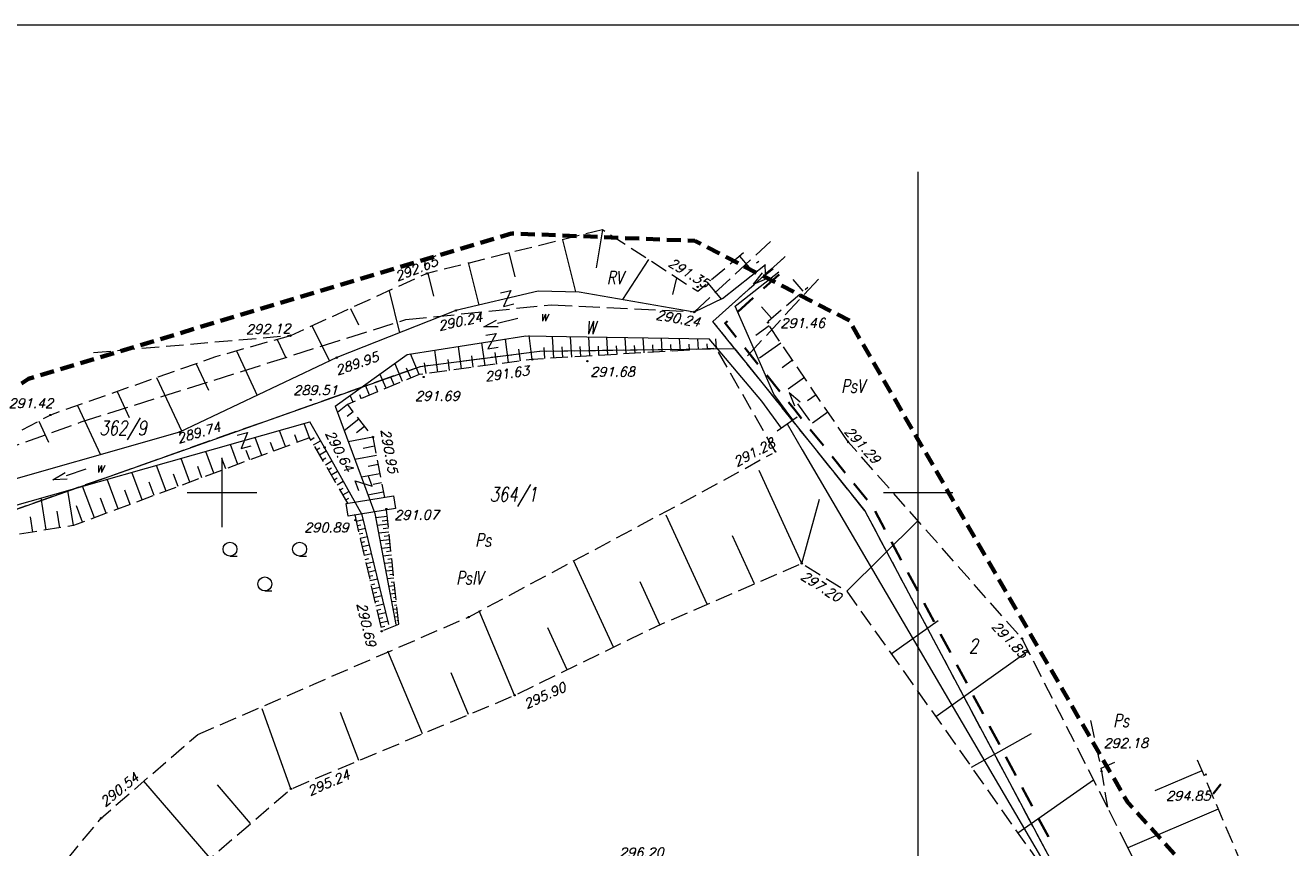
# Model space of a CAD drawing. Header units: metres. Extents: x 7477803 to 7478145, y 5500698 to 5500984.
# Tile 39 of 42: x 7477936 to 7478027, y 5500924 to 5500984. Entities that reach past the tile are written whole.
import ezdxf
from ezdxf.enums import TextEntityAlignment as Align

# ---------------------------------------------------------------- set-up
doc = ezdxf.new("R2010")
doc.units = ezdxf.units.M
doc.header["$MEASUREMENT"] = 0
for name, pattern in [('EGBK02', [2, 1.5, -0.5]), ('EGBU01', [1, 0.5, -0.5]), ('l215_500', [2.5, 1.5, -0.4125, 0.175, -0.4125]), ('l217_500', [2, 1.5, -0.5]), ('l218_500', [1, 0.5, -0.5]), ('l641_500', [1.5, 1, -0.5]), ('l823_500', [1.75, 1.25, -0.5])]:
    doc.linetypes.add(name, pattern=pattern)
for name, color, linetype, lineweight in [('203-Punkt załamania granicy działki nie stabilizowany', 7, 'Continuous', 13), ('gr_dzialki', 7, 'Continuous', 18), ('gr_klasy', 7, 'l217_500', 18), ('gr_uzytek', 7, 'l218_500', 18), ('k', 7, 'Continuous', 18), ('most_drewniany', 7, 'Continuous', 18), ('nazwa_cieku', 7, 'Continuous', 18), ('nr_dzialki', 7, 'Continuous', 18), ('opis_klasy', 7, 'Continuous', 18), ('opis_uzytek', 7, 'Continuous', 18), ('pkt_wys', 7, 'Continuous', 18), ('pob_gr_obrebu', 7, 'Continuous', 35), ('przehaczenie', 7, 'Continuous', 18), ('robocza11', 7, 'Continuous', 18), ('robocza49', 7, 'Continuous', 18), ('rzeka', 7, 'Continuous', 18), ('skarp_wypel', 7, 'Continuous', 18), ('skarpa_gora', 7, 'l823_500', 18), ('warst_pogrub', 7, 'Continuous', 35), ('zakresy', 7, 'l215_500', 70), ('zielen', 7, 'Continuous', 18)]:
    doc.layers.add(name, color=color, linetype=linetype, lineweight=lineweight)
doc.styles.get("Standard").update_dxf_attribs({"font": 'txt.shx', "width": 0.75})
doc.styles.add('Style-ITALIC_1250', font='ITALIC_1250.shx')

# ---------------------------------------------------------------- blocks, each defined once
blk = doc.blocks.new('203')
at = {"linetype": 'Continuous', "lineweight": 13}
h = blk.add_hatch(color=0, dxfattribs=at)
edge = h.paths.add_edge_path()
edge.add_arc((0, 0), 0.045, 0, 360)
blk = doc.blocks.new('993')
at = {"layer": 'nazwa_cieku', "color": 134, "linetype": 'Continuous', "lineweight": 18}
for p, q in [((0, 0), (1.5, 0)), ((1.5, 0.25), (2.5, 0)), ((2.5, 0), (1.5, -0.25))]:
    blk.add_line(p, q, dxfattribs=at)
blk = doc.blocks.new('993_5')
at = {"layer": 'nazwa_cieku', "color": 134, "linetype": 'Continuous', "lineweight": 18}
for p, q in [((1.5, 0), (0, 0)), ((2.5, 0), (1.5, 0.25)), ((2.5, 0), (1.5, -0.25))]:
    blk.add_line(p, q, dxfattribs=at)
blk = doc.blocks.new('684_5')
at = {"layer": 'rzeka', "color": 134, "linetype": 'Continuous', "lineweight": 18, "flags": 128}
blk.add_lwpolyline([(0, -0.88), (0, 0.88)], dxfattribs=at)
blk = doc.blocks.new('801_3')
at = {"layer": 'pkt_wys', "linetype": 'Continuous', "lineweight": 18}
h = blk.add_hatch(color=8, dxfattribs=at)
edge = h.paths.add_edge_path()
edge.add_arc((0, 0), 0.045, 0, 360)
at = {"layer": 'pkt_wys', "color": 7, "linetype": 'Continuous', "lineweight": 18}
blk.add_circle((0, 0), 0.045, dxfattribs=at)
blk = doc.blocks.new('941_5')
at = {"layer": 'zielen', "color": 7, "linetype": 'Continuous', "lineweight": 18}
for p, q in [((-2.5, 0.46), (-2, 0.46)), ((2.5, 0.46), (3, 0.46)), ((0, -2.04), (0.5, -2.04))]:
    blk.add_line(p, q, dxfattribs=at)
for centre in [(-2.503, 0.963), (2.497, 0.963), (-0.003, -1.537)]:
    blk.add_circle(centre, 0.5, dxfattribs=at)
blk = doc.blocks.new('801_5')
at = {"layer": 'pkt_wys', "linetype": 'Continuous', "lineweight": 18}
h = blk.add_hatch(color=254, dxfattribs=at)
edge = h.paths.add_edge_path()
edge.add_arc((0, 0), 0.05, 0, 360)
at = {"layer": 'pkt_wys', "color": 7, "linetype": 'Continuous', "lineweight": 18}
blk.add_circle((0, 0), 0.05, dxfattribs=at)
blk = doc.blocks.new('991_5_1')
at = {"layer": 'przehaczenie', "color": 7, "linetype": 'Continuous', "lineweight": 18, "flags": 128}
blk.add_lwpolyline([(-0.38, 0.5), (0.38, 0.5), (-0.38, -0.5), (0.38, -0.5)], dxfattribs=at)

msp = doc.modelspace()

# ---------------------------------------------------------------- hatches: boundary and pattern name
at = {"layer": 'pkt_wys', "linetype": 'Continuous', "lineweight": 18}
for points in [[(7477994.997, 5500953.613, 1.692498), (7477994.915, 5500953.642), (7477994.964, 5500953.65)], [(7477994.997, 5500953.613), (7477994.964, 5500953.65), (7477994.915, 5500953.642, 0.590843)], [(7477989.794, 5500952.919, 0.751371), (7477989.7, 5500952.938), (7477989.745, 5500952.915)]]:
    msp.add_hatch(color=254, dxfattribs=at).paths.add_polyline_path(points)

# ---------------------------------------------------------------- linework, layer by layer
at = {"layer": 'gr_dzialki', "color": 96, "linetype": 'Continuous', "lineweight": 18, "flags": 128}
for points in [[(7477990.325, 5500966.847), (7477985.26, 5500962.28)], [(7477986.83, 5500960.33), (7477985.26, 5500962.28)], [(7477972.79, 5500960.13), (7477964.22, 5500959.04)], [(7477986.83, 5500960.33), (7477972.79, 5500960.13)], [(7477986.83, 5500960.33), (7477996.18, 5500948.69)], [(7477964.22, 5500959.04), (7477931.54, 5500947.49)], [(7477996.18, 5500948.69), (7478011.06, 5500920.71)]]:
    msp.add_lwpolyline(points, dxfattribs=at)
at = {"layer": 'gr_klasy', "color": 96, "linetype": 'EGBK02', "lineweight": 18, "flags": 128}
for points in [[(7477983.93, 5500962.98), (7477989.394, 5500968.04)], [(7477992.835, 5500965.322), (7477987.47, 5500959.53)], [(7477963.19, 5500962.42), (7477973.64, 5500963.49)], [(7477973.64, 5500963.49), (7477983.93, 5500962.98)], [(7477939.89, 5500955.07), (7477963.19, 5500962.42)], [(7477972.79, 5500960.13), (7477964.22, 5500959.04)], [(7477986.83, 5500960.33), (7477972.79, 5500960.13)], [(7477987.47, 5500959.53), (7477986.83, 5500960.33)], [(7477996.18, 5500948.69), (7477987.47, 5500959.53)], [(7477964.22, 5500959.04), (7477931.54, 5500947.49)], [(7477930.25, 5500951.63), (7477939.89, 5500955.07)], [(7478011.06, 5500920.71), (7477996.18, 5500948.69)]]:
    msp.add_lwpolyline(points, dxfattribs=at)
at = {"layer": 'gr_uzytek', "color": 96, "linetype": 'EGBU01', "lineweight": 18, "flags": 128}
msp.add_lwpolyline([(7477986.83, 5500960.33), (7477985.26, 5500962.28), (7477990.655, 5500967.144)], dxfattribs=at)
at = {"layer": 'k', "color": 24, "linetype": 'Continuous', "lineweight": 18}
for p, q in [((7477990.592, 5500954.926), (7477991.676, 5500953.076)), ((7477991.676, 5500953.076), (7478020.436, 5500903.997))]:
    msp.add_line(p, q, dxfattribs=at)
at = {"layer": 'most_drewniany', "color": 7, "linetype": 'Continuous', "lineweight": 18, "flags": 128}
msp.add_lwpolyline([(7477958.914, 5500949.211), (7477962.316, 5500949.762), (7477962.465, 5500948.842), (7477959.063, 5500948.291), (7477958.914, 5500949.211)], close=True, dxfattribs=at)
at = {"layer": 'nazwa_cieku', "color": 134, "linetype": 'Continuous', "lineweight": 18}
for p, q in [((7477988.182, 5500964.963), (7477988.816, 5500965.776)), ((7477988.97, 5500965.579), (7477989.596, 5500966.069)), ((7477988.182, 5500964.963), (7477989.124, 5500965.382))]:
    msp.add_line(p, q, dxfattribs=at)
at = {"layer": 'pkt_wys', "color": 7, "linetype": 'Continuous', "lineweight": 18, "flags": 128}
for points in [[(7477994.997, 5500953.613, 1.692498), (7477994.915, 5500953.642), (7477994.964, 5500953.65), (7477994.997, 5500953.613)], [(7477994.997, 5500953.613), (7477994.964, 5500953.65), (7477994.915, 5500953.642, 0.590843), (7477994.997, 5500953.613)], [(7477989.794, 5500952.919, 0.751371), (7477989.7, 5500952.938), (7477989.745, 5500952.915), (7477989.794, 5500952.919)]]:
    msp.add_lwpolyline(points, format="xyb", close=True, dxfattribs=at)
at = {"layer": 'pob_gr_obrebu', "color": 7, "linetype": 'Continuous', "lineweight": 35}
for p, q in [((7477990.013, 5500965.654), (7477988.898, 5500964.65)), ((7477988.155, 5500963.98), (7477987.041, 5500962.976)), ((7477987.555, 5500960.383), (7477988.495, 5500959.214)), ((7477989.122, 5500958.435), (7477990.061, 5500957.266)), ((7477990.688, 5500956.486), (7477991.13, 5500955.936)), ((7477991.13, 5500955.936), (7477991.628, 5500955.317)), ((7477992.254, 5500954.538), (7477993.194, 5500953.369)), ((7477993.821, 5500952.59), (7477994.761, 5500951.421)), ((7477995.387, 5500950.641), (7477996.327, 5500949.472)), ((7477996.913, 5500948.665), (7477997.617, 5500947.341)), ((7477998.086, 5500946.458), (7477998.79, 5500945.134)), ((7477999.26, 5500944.251), (7477999.964, 5500942.926)), ((7478000.434, 5500942.043), (7478001.138, 5500940.719)), ((7478001.607, 5500939.836), (7478002.312, 5500938.512)), ((7478002.781, 5500937.629), (7478003.485, 5500936.304)), ((7478003.955, 5500935.421), (7478004.659, 5500934.097)), ((7478005.128, 5500933.214), (7478005.833, 5500931.89)), ((7478006.302, 5500931.007), (7478007.006, 5500929.682)), ((7478007.476, 5500928.799), (7478008.18, 5500927.475)), ((7478008.649, 5500926.592), (7478009.354, 5500925.267))]:
    msp.add_line(p, q, dxfattribs=at)
at = {"layer": 'pob_gr_obrebu', "color": 7, "linetype": 'Continuous', "lineweight": 35, "flags": 128}
msp.add_lwpolyline([(7477986.298, 5500962.306), (7477986.13, 5500962.155), (7477986.928, 5500961.162)], dxfattribs=at)
at = {"layer": 'przehaczenie', "color": 7, "linetype": 'Continuous', "lineweight": 18, "flags": 128}
for points in [[(7477988.382, 5500966.499), (7477988.545, 5500966.628)], [(7477988.989, 5500966.391), (7477989.002, 5500965.715), (7477989.509, 5500966.115)]]:
    msp.add_lwpolyline(points, dxfattribs=at)
at = {"layer": 'robocza11', "color": 7, "linetype": 'Continuous', "lineweight": 18, "flags": 128}
msp.add_lwpolyline([(7478014.996, 5500697.565), (7478144.729, 5500697.565), (7478144.729, 5500983.565), (7477803.256, 5500983.565), (7477803.256, 5500697.565), (7478010.821, 5500697.565), (7478014.996, 5500697.565)], close=True, dxfattribs=at)
at = {"layer": 'robocza49', "color": 7, "linetype": 'Continuous', "lineweight": 13}
for p, q in [((7478000, 5500750), (7478000, 5500973.047)), ((7477950, 5500947.5), (7477950, 5500952.5)), ((7477947.5, 5500950), (7477952.5, 5500950)), ((7477997.5, 5500950), (7478000, 5500950)), ((7478000, 5500950), (7478002.5, 5500950))]:
    msp.add_line(p, q, dxfattribs=at)
at = {"layer": 'rzeka', "color": 134, "linetype": 'Continuous', "lineweight": 18, "flags": 128}
for points in [[(7477985.943, 5500963.933), (7477989.027, 5500966.371)], [(7477986.866, 5500963.388), (7477989.991, 5500965.859)], [(7477985.943, 5500963.933), (7477983.914, 5500962.968), (7477975.662, 5500964.399), (7477972.702, 5500964.466), (7477966.794, 5500963.08), (7477958.237, 5500959.69)], [(7477990.994, 5500955.223), (7477989.636, 5500957.056), (7477986.866, 5500963.388)], [(7477958.121, 5500956.2), (7477963.297, 5500959.926), (7477971.826, 5500961.245), (7477984.996, 5500961.04)], [(7477990.191, 5500954.628), (7477988.765, 5500956.552), (7477984.996, 5500961.04)], [(7477958.237, 5500959.69), (7477946.953, 5500954.328), (7477932.158, 5500950.132), (7477925.095, 5500947.293), (7477916.965, 5500936.975), (7477910.703, 5500929.638)], [(7477958.121, 5500956.2), (7477960.969, 5500948.493), (7477962.478, 5500940.525)], [(7477911.562, 5500928.703), (7477916.53, 5500935.088), (7477922.899, 5500943.86), (7477925.22, 5500946.888), (7477929.451, 5500947.469), (7477956.302, 5500955.068)], [(7477961.988, 5500940.514), (7477960.07, 5500948.392), (7477957.364, 5500953.239), (7477956.302, 5500955.068)]]:
    msp.add_lwpolyline(points, dxfattribs=at)
at = {"layer": 'skarp_wypel', "color": 7, "linetype": 'Continuous', "lineweight": 18}
for p, q in [((7477977.317, 5500968.871), (7477976.87, 5500966.13)), ((7477974.444, 5500968.156), (7477975.377, 5500964.406)), ((7477967.676, 5500966.523), (7477968.439, 5500963.466)), ((7477970.587, 5500967.249), (7477971.027, 5500965.485)), ((7477980.619, 5500966.734), (7477978.76, 5500963.862)), ((7477987.169, 5500966.987), (7477987.864, 5500966.167)), ((7477964.776, 5500965.751), (7477965.186, 5500964.109)), ((7477982.649, 5500965.421), (7477982.346, 5500964.221)), ((7477984.881, 5500965.046), (7477985.873, 5500963.878)), ((7477991.741, 5500964.467), (7477991.02, 5500965.311)), ((7477961.998, 5500964.496), (7477962.751, 5500961.478)), ((7477959.222, 5500963.23), (7477959.802, 5500962.043)), ((7477989.459, 5500962.519), (7477988.755, 5500963.345)), ((7477956.446, 5500961.964), (7477957.729, 5500959.449)), ((7477989.301, 5500961.982), (7477988.331, 5500961.29)), ((7477953.956, 5500960.995), (7477954.571, 5500959.681)), ((7477970.583, 5500959.339), (7477970.358, 5500961.018)), ((7477972.277, 5500959.566), (7477972.048, 5500961.28)), ((7477973.823, 5500959.657), (7477973.73, 5500961.215)), ((7477975.122, 5500959.734), (7477975.035, 5500961.195)), ((7477976.421, 5500959.811), (7477976.34, 5500961.175)), ((7477977.721, 5500959.888), (7477977.645, 5500961.154)), ((7477979.02, 5500959.965), (7477978.951, 5500961.134)), ((7477980.319, 5500960.042), (7477980.256, 5500961.114)), ((7477981.619, 5500960.119), (7477981.561, 5500961.093)), ((7477982.918, 5500960.196), (7477982.866, 5500961.073)), ((7477984.217, 5500960.273), (7477984.171, 5500961.052)), ((7477985.517, 5500960.35), (7477985.476, 5500961.032)), ((7477951.031, 5500960.167), (7477952.525, 5500956.976)), ((7477965.498, 5500958.658), (7477965.287, 5500960.234)), ((7477967.193, 5500958.885), (7477966.977, 5500960.495)), ((7477968.888, 5500959.112), (7477968.667, 5500960.757)), ((7477969.735, 5500959.225), (7477969.624, 5500960.054)), ((7477971.43, 5500959.452), (7477971.316, 5500960.299)), ((7477973.173, 5500959.619), (7477973.125, 5500960.429)), ((7477974.472, 5500959.696), (7477974.427, 5500960.458)), ((7477975.772, 5500959.773), (7477975.729, 5500960.486)), ((7477977.071, 5500959.85), (7477977.031, 5500960.515)), ((7477978.37, 5500959.927), (7477978.334, 5500960.543)), ((7477979.67, 5500960.004), (7477979.636, 5500960.572)), ((7477980.969, 5500960.081), (7477980.938, 5500960.6)), ((7477982.268, 5500960.158), (7477982.24, 5500960.629)), ((7477983.568, 5500960.235), (7477983.542, 5500960.657)), ((7477984.867, 5500960.312), (7477984.845, 5500960.686)), ((7477990.139, 5500960.737), (7477988.606, 5500959.644)), ((7477948.146, 5500959.255), (7477949.038, 5500957.348)), ((7477962.964, 5500957.981), (7477962.415, 5500959.291)), ((7477964.149, 5500958.477), (7477963.527, 5500959.961)), ((7477964.65, 5500958.544), (7477964.546, 5500959.32)), ((7477966.345, 5500958.771), (7477966.239, 5500959.565)), ((7477968.04, 5500958.998), (7477967.931, 5500959.81)), ((7477990.983, 5500959.497), (7477990.243, 5500958.969)), ((7477945.302, 5500958.254), (7477947.118, 5500954.375)), ((7477961.779, 5500957.485), (7477961.345, 5500958.521)), ((7477962.371, 5500957.733), (7477962.135, 5500958.297)), ((7477963.556, 5500958.229), (7477963.259, 5500958.937)), ((7477991.828, 5500958.257), (7477990.652, 5500957.418)), ((7477960.594, 5500956.988), (7477960.275, 5500957.751)), ((7477961.187, 5500957.236), (7477961.011, 5500957.656)), ((7477942.458, 5500957.253), (7477943.333, 5500955.385)), ((7477959.409, 5500956.492), (7477959.205, 5500956.98)), ((7477960.002, 5500956.74), (7477959.886, 5500957.016)), ((7477992.672, 5500957.017), (7477992.056, 5500956.577)), ((7477939.614, 5500956.252), (7477941.269, 5500952.716)), ((7477959.001, 5500956.321), (7477958.284, 5500955.759)), ((7477959.413, 5500955.795), (7477958.997, 5500955.47)), ((7477993.516, 5500955.776), (7477992.407, 5500954.985)), ((7477936.829, 5500955.125), (7477937.537, 5500953.614)), ((7477956.284, 5500953.938), (7477955.905, 5500954.956)), ((7477959.825, 5500955.27), (7477958.77, 5500954.443)), ((7477960.237, 5500954.744), (7477959.651, 5500954.284)), ((7477952.849, 5500952.661), (7477952.368, 5500953.955)), ((7477954.566, 5500953.3), (7477954.136, 5500954.455)), ((7477955.425, 5500953.619), (7477955.226, 5500954.155)), ((7477956.366, 5500953.797), (7477956.615, 5500953.943)), ((7477956.577, 5500953.437), (7477957.063, 5500953.721)), ((7477960.833, 5500953.983), (7477959.064, 5500953.649)), ((7477949.415, 5500951.384), (7477948.831, 5500952.954)), ((7477951.132, 5500952.022), (7477950.599, 5500953.454)), ((7477951.99, 5500952.342), (7477951.739, 5500953.017)), ((7477953.708, 5500952.98), (7477953.483, 5500953.586)), ((7477956.788, 5500953.076), (7477957.03, 5500953.218)), ((7477956.999, 5500952.716), (7477957.473, 5500952.994)), ((7477960.958, 5500953.323), (7477960.147, 5500953.17)), ((7477945.98, 5500950.106), (7477945.294, 5500951.953)), ((7477947.697, 5500950.745), (7477947.062, 5500952.453)), ((7477948.556, 5500951.064), (7477948.253, 5500951.879)), ((7477950.273, 5500951.703), (7477949.996, 5500952.448)), ((7477957.21, 5500952.356), (7477957.446, 5500952.494)), ((7477957.421, 5500951.995), (7477957.883, 5500952.266)), ((7477961.083, 5500952.663), (7477959.536, 5500952.371)), ((7477961.208, 5500952.004), (7477960.505, 5500951.871)), ((7477942.546, 5500948.829), (7477941.756, 5500950.952)), ((7477944.263, 5500949.468), (7477943.525, 5500951.452)), ((7477946.839, 5500950.426), (7477946.51, 5500951.31)), ((7477957.631, 5500951.635), (7477957.861, 5500951.77)), ((7477957.842, 5500951.275), (7477958.294, 5500951.539)), ((7477958.053, 5500950.914), (7477958.277, 5500951.045)), ((7477961.333, 5500951.344), (7477960.009, 5500951.093)), ((7477991.643, 5500944.907), (7477988.576, 5500951.587)), ((7477939.32, 5500947.63), (7477938.917, 5500950.148)), ((7477940.829, 5500948.191), (7477939.988, 5500950.451)), ((7477943.404, 5500949.148), (7477943.024, 5500950.171)), ((7477945.122, 5500949.787), (7477944.767, 5500950.741)), ((7477958.264, 5500950.554), (7477958.704, 5500950.812)), ((7477958.475, 5500950.194), (7477958.693, 5500950.321)), ((7477958.686, 5500949.833), (7477959.115, 5500950.084)), ((7477961.582, 5500950.024), (7477960.481, 5500949.816)), ((7477961.457, 5500950.684), (7477960.863, 5500950.571)), ((7477937.377, 5500947.318), (7477937.01, 5500949.608)), ((7477941.687, 5500948.51), (7477941.281, 5500949.602)), ((7477958.897, 5500949.473), (7477959.108, 5500949.597)), ((7477991.643, 5500944.907), (7477992.908, 5500949.513)), ((7477936.405, 5500947.163), (7477936.232, 5500948.243)), ((7477938.349, 5500947.474), (7477938.158, 5500948.666)), ((7477939.97, 5500947.871), (7477939.538, 5500949.033)), ((7477961.868, 5500948.271), (7477961.029, 5500948.181)), ((7477984.844, 5500941.971), (7477981.9, 5500948.383)), ((7477959.636, 5500947.934), (7477960.152, 5500948.054)), ((7477959.706, 5500947.63), (7477959.966, 5500947.69)), ((7477959.777, 5500947.326), (7477960.3, 5500947.448)), ((7477961.927, 5500947.717), (7477961.132, 5500947.633)), ((7477961.897, 5500947.994), (7477961.493, 5500947.951)), ((7477961.956, 5500947.44), (7477961.574, 5500947.4)), ((7477994.866, 5500942.92), (7477999.985, 5500947.965)), ((7477959.847, 5500947.022), (7477960.111, 5500947.083)), ((7477959.918, 5500946.718), (7477960.447, 5500946.841)), ((7477959.988, 5500946.415), (7477960.255, 5500946.476)), ((7477961.985, 5500947.163), (7477961.236, 5500947.084)), ((7477962.044, 5500946.61), (7477961.34, 5500946.535)), ((7477962.015, 5500946.887), (7477961.655, 5500946.848)), ((7477988.244, 5500943.439), (7477986.657, 5500946.895)), ((7477960.059, 5500946.111), (7477960.595, 5500946.235)), ((7477960.129, 5500945.807), (7477960.399, 5500945.87)), ((7477960.2, 5500945.503), (7477960.743, 5500945.629)), ((7477962.103, 5500946.056), (7477961.444, 5500945.986)), ((7477962.162, 5500945.503), (7477961.548, 5500945.437)), ((7477962.074, 5500946.333), (7477961.736, 5500946.297)), ((7477962.132, 5500945.779), (7477961.817, 5500945.746)), ((7477960.27, 5500945.199), (7477960.543, 5500945.263)), ((7477960.341, 5500944.895), (7477960.89, 5500945.023)), ((7477960.411, 5500944.592), (7477960.687, 5500944.656)), ((7477962.221, 5500944.949), (7477961.652, 5500944.889)), ((7477962.191, 5500945.226), (7477961.898, 5500945.195)), ((7477962.25, 5500944.672), (7477961.979, 5500944.643)), ((7477978.111, 5500938.892), (7477975.255, 5500945.112)), ((7477960.482, 5500944.288), (7477961.038, 5500944.417)), ((7477960.552, 5500943.984), (7477960.832, 5500944.049)), ((7477960.623, 5500943.68), (7477961.185, 5500943.811)), ((7477962.279, 5500944.395), (7477961.756, 5500944.34)), ((7477962.338, 5500943.842), (7477961.86, 5500943.791)), ((7477962.309, 5500944.119), (7477962.06, 5500944.092)), ((7477960.693, 5500943.376), (7477960.976, 5500943.442)), ((7477960.764, 5500943.072), (7477961.333, 5500943.204)), ((7477960.834, 5500942.768), (7477961.12, 5500942.835)), ((7477962.397, 5500943.288), (7477961.964, 5500943.242)), ((7477962.368, 5500943.565), (7477962.141, 5500943.541)), ((7477962.426, 5500943.011), (7477962.222, 5500942.99)), ((7477981.445, 5500940.503), (7477980.029, 5500943.587)), ((7477960.905, 5500942.465), (7477961.481, 5500942.598)), ((7477960.975, 5500942.161), (7477961.264, 5500942.228)), ((7477961.046, 5500941.857), (7477961.628, 5500941.992)), ((7477962.456, 5500942.735), (7477962.068, 5500942.693)), ((7477962.514, 5500942.181), (7477962.172, 5500942.144)), ((7477962.485, 5500942.458), (7477962.303, 5500942.438)), ((7477962.544, 5500941.904), (7477962.384, 5500941.887)), ((7477961.116, 5500941.553), (7477961.408, 5500941.621)), ((7477961.187, 5500941.249), (7477961.776, 5500941.386)), ((7477961.257, 5500940.945), (7477961.553, 5500941.014)), ((7477962.573, 5500941.627), (7477962.275, 5500941.596)), ((7477962.632, 5500941.074), (7477962.379, 5500941.047)), ((7477962.603, 5500941.35), (7477962.465, 5500941.336)), ((7477971.014, 5500935.434), (7477968.477, 5500941.49)), ((7477961.328, 5500940.642), (7477961.924, 5500940.78)), ((7477961.398, 5500940.338), (7477961.697, 5500940.407)), ((7477962.661, 5500940.797), (7477962.546, 5500940.785)), ((7477974.782, 5500937.27), (7477973.401, 5500940.278)), ((7477998.061, 5500938.416), (7478001.444, 5500940.816)), ((7477964.404, 5500932.666), (7477961.914, 5500938.611)), ((7478001.257, 5500933.912), (7478007.903, 5500938.628)), ((7477967.709, 5500934.05), (7477966.453, 5500937.048)), ((7477954.951, 5500928.707), (7477952.882, 5500934.452)), ((7477959.834, 5500930.752), (7477958.501, 5500934.199)), ((7478003.83, 5500930.275), (7478008.13, 5500932.693)), ((7478014.095, 5500930.593), (7478013.122, 5500930.179)), ((7477949.145, 5500923.722), (7477944.386, 5500929.265)), ((7478007.165, 5500925.54), (7478012.596, 5500929.365)), ((7478020.376, 5500930.003), (7478017.005, 5500928.57)), ((7477952.048, 5500926.214), (7477949.664, 5500928.991)), ((7478021.55, 5500927.242), (7478015.067, 5500924.486))]:
    msp.add_line(p, q, dxfattribs=at)
at = {"layer": 'skarpa_gora', "color": 7, "linetype": 'l823_500', "lineweight": 18, "flags": 128}
for points in [[(7477977.346, 5500968.88), (7477977.317, 5500968.871), (7477964.721, 5500965.737), (7477954.915, 5500961.267), (7477940.364, 5500959.997)], [(7477987.444, 5500967.213), (7477984.171, 5500964.436), (7477977.317, 5500968.871)], [(7477994.964, 5500953.65), (7477989.125, 5500962.227), (7477992.08, 5500964.748)], [(7477954.915, 5500961.267), (7477949.527, 5500959.741), (7477937.672, 5500955.568), (7477931.026, 5500952.071), (7477922.66, 5500948.261), (7477921.203, 5500945.67), (7477915.569, 5500939.354), (7477913.682, 5500934.983), (7477911.207, 5500932.609), (7477909.481, 5500929.955)], [(7477989.745, 5500952.915), (7477985.517, 5500960.35), (7477972.277, 5500959.566), (7477964.149, 5500958.477), (7477959.001, 5500956.321), (7477960.833, 5500953.983), (7477961.657, 5500949.631)], [(7477959.058, 5500949.197), (7477956.284, 5500953.938), (7477939.32, 5500947.63), (7477929.642, 5500946.079), (7477926.162, 5500946.455), (7477924.114, 5500944.333), (7477921.338, 5500940.82), (7477918.712, 5500937.307), (7477916.364, 5500933.398), (7477914.101, 5500928.652), (7477912.865, 5500927.391)], [(7478013.594, 5500927.395), (7478007.459, 5500939.504), (7477994.964, 5500953.65)], [(7477948.257, 5500932.619), (7477956.584, 5500936.229), (7477967.708, 5500941.051), (7477977.108, 5500946.082), (7477982.929, 5500949.197), (7477989.535, 5500952.815)], [(7477959.53, 5500948.392), (7477959.525, 5500948.399)], [(7477959.53, 5500948.392), (7477961.469, 5500940.034), (7477962.688, 5500940.545)], [(7477961.801, 5500948.868), (7477961.809, 5500948.824)], [(7477962.688, 5500940.545), (7477961.809, 5500948.824)], [(7478007.879, 5500866.795), (7478009.357, 5500868.166), (7477985.351, 5500883.4), (7477939.898, 5500913.11), (7477944.561, 5500919.785), (7477954.951, 5500928.707), (7477971.014, 5500935.434), (7477981.218, 5500940.405), (7477991.643, 5500944.907), (7477994.866, 5500942.92), (7478002.778, 5500931.769), (7478021.266, 5500905.519), (7478029.289, 5500903.308), (7478032.779, 5500894.332), (7478047.773, 5500881.148)], [(7478012.369, 5500933.612), (7478013.17, 5500929.97), (7478013.594, 5500927.395)], [(7478007.879, 5500866.795), (7477984.093, 5500881.159), (7477934.83, 5500911.735), (7477933.524, 5500917.153), (7477941.313, 5500926.602), (7477947.253, 5500931.749), (7477948.257, 5500932.619)], [(7478020.042, 5500930.79), (7478021.395, 5500927.609)], [(7478015.067, 5500924.486), (7478013.594, 5500927.395)], [(7478021.395, 5500927.609), (7478025.254, 5500918.53)], [(7478047.773, 5500881.148), (7478035.389, 5500893.665), (7478029.997, 5500905.289), (7478021.54, 5500911.709), (7478015.067, 5500924.486)]]:
    msp.add_lwpolyline(points, dxfattribs=at)
at = {"layer": 'warst_pogrub', "color": 7, "flags": 128}
msp.add_lwpolyline([(7478021.739, 5500929.039), (7478021.192, 5500928.344)], dxfattribs=at)
at = {"layer": 'zakresy', "color": 8, "linetype": 'l641_500', "lineweight": 70, "flags": 128}
msp.add_lwpolyline([(7477995.059, 5500962.348), (7477983.951, 5500968.084), (7477970.781, 5500968.613), (7477936.09, 5500958.171), (7477930.511, 5500954.336), (7477914.305, 5500958.58), (7477904.32, 5500957.41), (7477897.265, 5500950.868), (7477811.424, 5500829.338), (7477936.003, 5500769.492), (7478008.982, 5500726.585), (7478019.402, 5500721.781), (7478037.95, 5500734.97), (7478039.493, 5500755.094), (7478043.98, 5500765.708), (7478067.545, 5500795.068), (7478092.109, 5500820.25), (7478076.156, 5500837.989), (7478068.105, 5500851.146), (7478061.422, 5500873.298), (7478054.135, 5500876.371), (7478039.669, 5500897.644), (7478026.36, 5500915.23), (7478015.054, 5500927.728), (7477995.059, 5500962.348)], close=True, dxfattribs=at)

# ---------------------------------------------------------------- block references
at = {"layer": '203-Punkt załamania granicy działki nie stabilizowany', "color": 7, "linetype": 'Continuous', "lineweight": 18}
for p in [(7477985.26, 5500962.28), (7477972.79, 5500960.13), (7477986.83, 5500960.33), (7477964.22, 5500959.04), (7477996.18, 5500948.69)]:
    msp.add_blockref('203', p, dxfattribs=at)
at = {"layer": 'nazwa_cieku', "color": 134, "linetype": 'Continuous', "lineweight": 18}
for name, p, rotation in [('993', (7477971.238, 5500962.493), 193.7674937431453), ('993_5', (7477992.204, 5500955.164), 125.8243245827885), ('993', (7477940.228, 5500951.667), 197.7724451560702)]:
    msp.add_blockref(name, p, dxfattribs=dict(at, rotation=rotation))
at = {"layer": 'pkt_wys', "color": 7, "linetype": 'Continuous', "lineweight": 18, "rotation": 0.06261750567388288}
for name, p in [('801_5', (7477964.721, 5500965.737)), ('801_5', (7477984.162, 5500964.769)), ('801_5', (7477966.794, 5500963.08)), ('801_5', (7477983.914, 5500962.968)), ('801_3', (7477989.214, 5500962.214)), ('801_5', (7477954.915, 5500961.267)), ('801_5', (7477958.237, 5500959.69)), ('801_5', (7477972.277, 5500959.566)), ('801_3', (7477976.238, 5500959.44)), ('801_3', (7477964.479, 5500958.297)), ('801_3', (7477956.371, 5500956.658)), ('801_3', (7477937.672, 5500955.568)), ('801_5', (7477946.953, 5500954.328)), ('801_5', (7477960.833, 5500953.983)), ('801_5', (7477957.364, 5500953.239)), ('801_3', (7477961.799, 5500948.814)), ('801_3', (7477959.58, 5500948.012)), ('801_5', (7477991.643, 5500944.907)), ('801_5', (7477967.708, 5500941.051)), ('801_5', (7477961.469, 5500940.034)), ('801_5', (7478007.459, 5500939.504)), ('801_5', (7477971.014, 5500935.434)), ('801_3', (7478013.17, 5500929.97)), ('801_3', (7478020.66, 5500929.739)), ('801_5', (7477954.951, 5500928.707)), ('801_5', (7477941.313, 5500926.602))]:
    msp.add_blockref(name, p, dxfattribs=at)
at = {"layer": 'przehaczenie', "color": 7, "linetype": 'Continuous', "lineweight": 18}
for p, rotation in [((7477970.482, 5500963.945), 13.20583360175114), ((7477969.387, 5500960.868), 8.793636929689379), ((7477951.599, 5500953.737), 15.80213754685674), ((7477960.173, 5500950.649), 110.2840330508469)]:
    msp.add_blockref('991_5_1', p, dxfattribs=dict(at, rotation=rotation))
at = {"layer": 'rzeka', "color": 134, "linetype": 'Continuous', "lineweight": 18, "rotation": 304.9513610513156}
msp.add_blockref('684_5', (7477990.592, 5500954.926), dxfattribs=at)
at = {"layer": 'zielen', "color": 7, "linetype": 'Continuous', "lineweight": 18, "rotation": 0.06261750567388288}
msp.add_blockref('941_5', (7477953.075, 5500944.968), dxfattribs=at)

# ---------------------------------------------------------------- texts
at = {"layer": 'nazwa_cieku', "color": 134, "linetype": 'Continuous', "lineweight": 18, "style": 'Style-ITALIC_1250', "width": 0.866667}
for p in [(7477973.123, 5500962.685), (7477941.236, 5500951.823)]:
    msp.add_text('w', height=0.75, rotation=0.06262, dxfattribs=at).set_placement(p, align=Align.MIDDLE_CENTER)
at = {"layer": 'nr_dzialki', "color": 96, "linetype": 'Continuous', "lineweight": 18, "char_height": 1.04, "attachment_point": 7, "line_spacing_factor": 0.6}
for s, insert in [('\\FITALIC_1250;362/9', (7477941.185, 5500953.774)), ('\\FITALIC_1250;364/1', (7477969.224, 5500949.003)), ('\\FITALIC_1250;2', (7478003.634, 5500938.457))]:
    msp.add_mtext(s, dxfattribs=dict(at, insert=insert))
at = {"layer": 'opis_klasy', "color": 96, "linetype": 'Continuous', "lineweight": 18, "char_height": 0.94, "attachment_point": 1, "line_spacing_factor": 0.6}
for s, insert in [('\\FITALIC_1250;RV', (7477977.636, 5500965.898)), ('\\FITALIC_1250;PsV', (7477994.465, 5500958.11)), ('\\FITALIC_1250;PsIV', (7477966.808, 5500944.34))]:
    msp.add_mtext(s, dxfattribs=dict(at, insert=insert))
at = {"layer": 'opis_uzytek', "color": 96, "linetype": 'Continuous', "lineweight": 18, "char_height": 0.94, "attachment_point": 7, "line_spacing_factor": 0.6}
for s, insert in [('\\FITALIC_1250;W', (7477976.121, 5500961.374)), ('\\FITALIC_1250;Ps', (7477968.188, 5500946.117)), ('\\FITALIC_1250;Ps', (7478014.01, 5500933.144))]:
    msp.add_mtext(s, dxfattribs=dict(at, insert=insert))
at = {"layer": 'pkt_wys', "color": 7, "linetype": 'Continuous', "lineweight": 18, "style": 'Style-ITALIC_1250'}
for s, rotation, p in [('292.65', 21.78026, (7477962.596, 5500965.164)), ('291.35', 328.55835, (7477981.981, 5500966.318)), ('290.24', 11.93647, (7477965.608, 5500961.632)), ('290.24', 349.75777, (7477981.112, 5500962.457)), ('292.12', 1.13679, (7477951.724, 5500961.386)), ('291.46', 0.06262, (7477990.107, 5500961.832)), ('289.95', 19.21501, (7477958.292, 5500958.42)), ('291.63', 8.23243, (7477968.931, 5500957.978)), ('291.68', 0.06262, (7477976.449, 5500958.335)), ('289.51', 0.06262, (7477955.113, 5500957.007)), ('291.69', 0.06262, (7477963.865, 5500956.594)), ('291.42', 0.06262, (7477934.666, 5500956.074)), ('289.74', 16.22712, (7477946.876, 5500953.531)), ('290.95', 280.6065, (7477961.377, 5500954.486)), ('291.29', 312.9571, (7477994.658, 5500954.346)), ('290.64', 297.73853, (7477957.381, 5500954.242)), ('291.28', 28.207, (7477986.963, 5500951.832)), ('291.07', 0.06262, (7477962.366, 5500948.048)), ('290.89', 0.06262, (7477955.897, 5500947.14)), ('297.20', 327.56397, (7477991.502, 5500943.824)), ('290.69', 283.51123, (7477959.664, 5500941.989)), ('291.85', 313.55518, (7478005.221, 5500940.343)), ('295.90', 24.72411, (7477971.872, 5500934.436)), ('292.18', 0.06262, (7478013.313, 5500931.659)), ('290.54', 38.79913, (7477941.595, 5500927.397)), ('295.24', 23.61488, (7477956.32, 5500928.192)), ('294.85', 0.06262, (7478017.808, 5500927.866)), ('296.20', 0.06262, (7477978.518, 5500923.8))]:
    msp.add_text(s, height=0.68, rotation=rotation, dxfattribs=at).set_placement(p)

doc.saveas('drawing.dxf')
